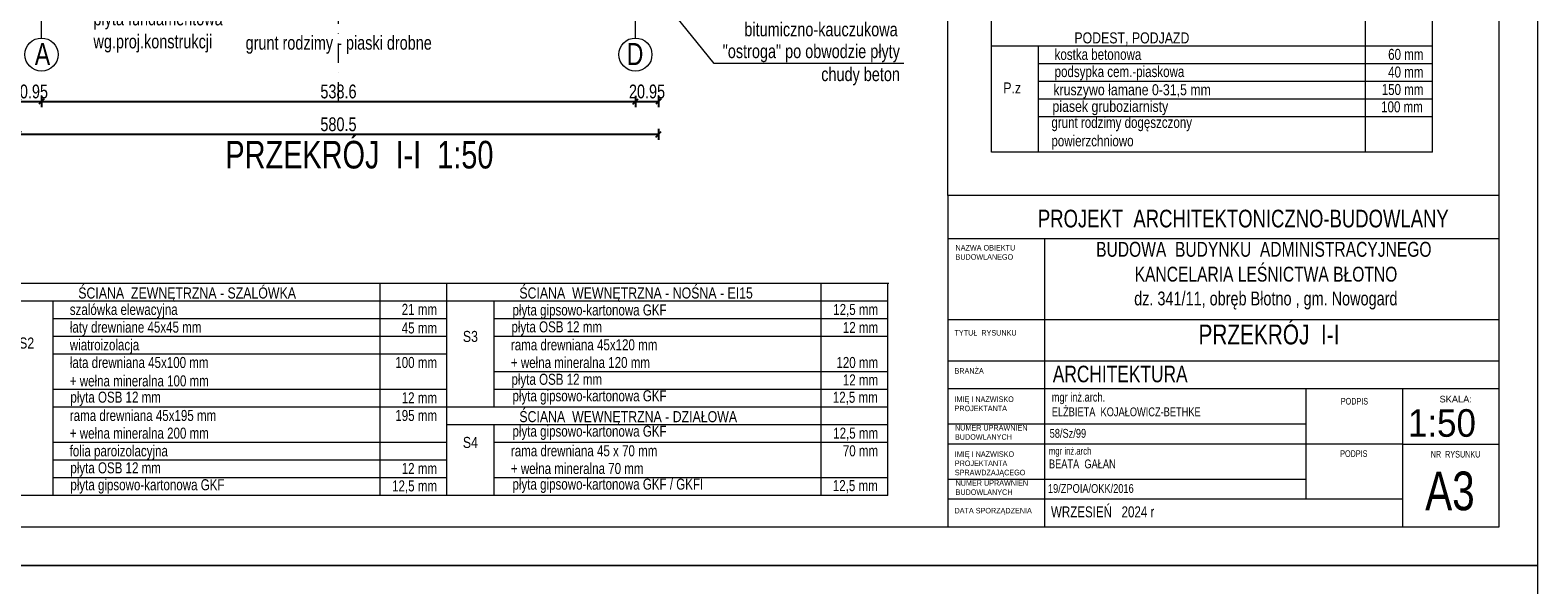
# Model space of a CAD drawing. Header units: inches. Extents: x 53031 to 98566, y -51777 to -15616.
# Tile 41 of 45: x 56049 to 57416, y -17805 to -17303. Entities that reach past the tile are written whole.
import ezdxf
from ezdxf.enums import TextEntityAlignment as Align

# ---------------------------------------------------------------- set-up
doc = ezdxf.new("R2010")
doc.units = ezdxf.units.IN
doc.header["$MEASUREMENT"] = 0
doc.linetypes.add('DASHDOT', pattern=[1, 0.5, -0.25, 0, -0.25])
doc.layers.get('0').update_dxf_attribs({"lineweight": 0})
doc.layers.get('Defpoints').update_dxf_attribs({"lineweight": 0})
for name, color, linetype, lineweight in [('A--tabelka rysunku', 7, 'Continuous', 0), ('A--tabelka-opisy scian', 7, 'Continuous', 0), ('p--opisy konstrukcji', 64, 'Continuous', 0), ('p--osie konstr', 11, 'DASHDOT', 15), ('p--osie konstr.-NR', 1, 'DASHDOT', 15), ('p--podpis rysunku', 7, 'Continuous', 0), ('p--wymiary-1-50', 5, 'Continuous', 0)]:
    doc.layers.add(name, color=color, linetype=linetype, lineweight=lineweight)
doc.styles.add('1-50', font='arial.ttf', dxfattribs={"width": 0.75, "height": 12.5})
doc.styles.add('1-500', font='arial.ttf', dxfattribs={"width": 0.75, "height": 1.25})
doc.styles.add('Arial narrow', font='arial.ttf', dxfattribs={"width": 0.75})
doc.styles.get("Standard").update_dxf_attribs({"font": 'arial.ttf', "width": 0.75})
doc.styles.add('STYL-1', font='arial.ttf', dxfattribs={"width": 0.75})
doc.dimstyles.new('1-50', dxfattribs={"dimtxt": 12.5, "dimasz": 5, "dimexe": 5, "dimexo": 5, "dimgap": 0.09, "dimtad": 0, "dimdsep": 46, "dimtxsty": '1-50', "dimblk": 'OBLIQUE', "dimcen": 0.09, "dimadec": 0, "dimazin": 0, "dimtfac": 1, "dimtdec": 4, "dimtix": 1, "dimtmove": 2, "dimatfit": 3, "dimldrblk": 'OBLIQUE', "dimfxl": 5, "dimfxlon": 1, "dimtvp": 0.7, "dimtolj": 1, "dimtzin": 0, "dimarcsym": 0})

# ---------------------------------------------------------------- blocks, each defined once
blk = doc.blocks.new('_OBLIQUE')
at = {"color": 0, "linetype": 'ByBlock', "lineweight": -2}
for p, q in [((-0.5, -0.5), (0.5, 0.5)), ((0, 0), (0, 0))]:
    blk.add_line(p, q, dxfattribs=at)
blk = doc.blocks.new('*D1792')
at = {"layer": 'Defpoints', "color": 0}
for p in [(56038, -17150.8), (56618.5, -17150.8), (56618.5, -17396.9)]:
    blk.add_point(p, dxfattribs=at)
at = {"layer": 'p--wymiary-1-50', "color": 0, "lineweight": -2}
for p, q in [((56038, -17391.9), (56038, -17401.9)), ((56038, -17396.9), (56618.5, -17396.9)), ((56618.5, -17391.9), (56618.5, -17401.9))]:
    blk.add_line(p, q, dxfattribs=at)
at = {"layer": 'p--wymiary-1-50', "color": 0, "lineweight": -2, "xscale": 5, "yscale": 5, "zscale": 5, "rotation": 180}
blk.add_blockref('_OBLIQUE', (56038, -17396.9), dxfattribs=at)
at = {"layer": 'p--wymiary-1-50', "color": 0, "lineweight": -2, "xscale": 5, "yscale": 5, "zscale": 5}
blk.add_blockref('_OBLIQUE', (56618.5, -17396.9), dxfattribs=at)
at = {"layer": 'p--wymiary-1-50', "color": 0, "insert": (56328.3, -17387.9), "char_height": 12.5, "attachment_point": 5, "style": '1-50'}
blk.add_mtext('\\A1;580.5', dxfattribs=at)
blk = doc.blocks.new('*D1793')
at = {"layer": 'Defpoints', "color": 0}
for p in [(56038, -17147.7), (56059, -17147.7), (56059, -17367.2)]:
    blk.add_point(p, dxfattribs=at)
at = {"layer": 'p--wymiary-1-50', "color": 0, "lineweight": -2}
for p, q in [((56038, -17362.2), (56038, -17372.2)), ((56059, -17362.2), (56059, -17372.2)), ((56038, -17367.2), (56059, -17367.2))]:
    blk.add_line(p, q, dxfattribs=at)
at = {"layer": 'p--wymiary-1-50', "color": 0, "lineweight": -2, "xscale": 5, "yscale": 5, "zscale": 5}
blk.add_blockref('_OBLIQUE', (56038, -17367.2), dxfattribs=at)
at = {"layer": 'p--wymiary-1-50', "color": 0, "lineweight": -2, "xscale": 5, "yscale": 5, "zscale": 5, "rotation": 180}
blk.add_blockref('_OBLIQUE', (56059, -17367.2), dxfattribs=at)
at = {"layer": 'p--wymiary-1-50', "color": 0, "insert": (56048.5, -17358.2), "char_height": 12.5, "attachment_point": 5, "style": '1-50'}
blk.add_mtext('\\A1;20.95', dxfattribs=at)
blk = doc.blocks.new('*D1794')
at = {"layer": 'Defpoints', "color": 0}
for p in [(56597.6, -17165.2), (56618.5, -17165.2), (56618.5, -17367.2)]:
    blk.add_point(p, dxfattribs=at)
at = {"layer": 'p--wymiary-1-50', "color": 0, "lineweight": -2}
for p, q in [((56597.6, -17362.2), (56597.6, -17372.2)), ((56618.5, -17362.2), (56618.5, -17372.2)), ((56597.6, -17367.2), (56618.5, -17367.2))]:
    blk.add_line(p, q, dxfattribs=at)
at = {"layer": 'p--wymiary-1-50', "color": 0, "lineweight": -2, "xscale": 5, "yscale": 5, "zscale": 5}
blk.add_blockref('_OBLIQUE', (56597.6, -17367.2), dxfattribs=at)
at = {"layer": 'p--wymiary-1-50', "color": 0, "lineweight": -2, "xscale": 5, "yscale": 5, "zscale": 5, "rotation": 180}
blk.add_blockref('_OBLIQUE', (56618.5, -17367.2), dxfattribs=at)
at = {"layer": 'p--wymiary-1-50', "color": 0, "linetype": 'Continuous', "ltscale": 8, "insert": (56608.1, -17358.2), "char_height": 12.5, "attachment_point": 5, "style": '1-50'}
blk.add_mtext('\\A1;20.95', dxfattribs=at)
blk = doc.blocks.new('*D1795')
at = {"layer": 'Defpoints', "color": 0}
for p in [(56059, -17362.2), (56597.6, -17362.2), (56597.6, -17367.2)]:
    blk.add_point(p, dxfattribs=at)
at = {"layer": 'p--wymiary-1-50', "color": 0, "lineweight": -2}
for p, q in [((56059, -17367.2), (56059, -17372.2)), ((56059, -17367.2), (56597.6, -17367.2)), ((56597.6, -17367.2), (56597.6, -17372.2))]:
    blk.add_line(p, q, dxfattribs=at)
at = {"layer": 'p--wymiary-1-50', "color": 0, "lineweight": -2, "xscale": 5, "yscale": 5, "zscale": 5, "rotation": 180}
blk.add_blockref('_OBLIQUE', (56059, -17367.2), dxfattribs=at)
at = {"layer": 'p--wymiary-1-50', "color": 0, "lineweight": -2, "xscale": 5, "yscale": 5, "zscale": 5}
blk.add_blockref('_OBLIQUE', (56597.6, -17367.2), dxfattribs=at)
at = {"layer": 'p--wymiary-1-50', "color": 0, "insert": (56328.3, -17358.2), "char_height": 12.5, "attachment_point": 5, "style": '1-50'}
blk.add_mtext('\\A1;538.6', dxfattribs=at)

msp = doc.modelspace()

# ---------------------------------------------------------------- linework, layer by layer
at = {"layer": 'A--tabelka rysunku', "linetype": 'Continuous'}
for p, q in [((56880.894, -17452.433), (56880.894, -16337.433)), ((57380.894, -17491.495), (56880.894, -17491.495)), ((56968.394, -17491.495), (56968.394, -17752.433)), ((57380.894, -17564.933), (56880.894, -17564.933)), ((57380.894, -17564.933), (56880.894, -17564.933)), ((57380.894, -17602.433), (56880.894, -17602.433)), ((57380.894, -17627.433), (56880.894, -17627.433)), ((57205.894, -17727.433), (57205.894, -17627.433)), ((57293.394, -17752.433), (57293.394, -17627.433)), ((57205.894, -17659.433), (56880.894, -17659.433)), ((57293.394, -17677.433), (56880.894, -17677.433)), ((57293.394, -17677.433), (57380.894, -17677.433)), ((57205.894, -17709.433), (56880.894, -17709.433)), ((57293.394, -17727.433), (56880.894, -17727.433))]:
    msp.add_line(p, q, dxfattribs=at)
at = {"layer": 'A--tabelka rysunku', "lineweight": 5}
for points in [[(55315.894, -17787.433), (57415.894, -17787.433), (57415.894, -16302.433), (55315.894, -16302.433)], [(55440.894, -17752.433), (57380.894, -17752.433), (57380.894, -16337.433), (55440.894, -16337.433)], [(55440.894, -17752.433), (57380.894, -17752.433), (57380.894, -16337.433), (55440.894, -16337.433)], [(55315.894, -19272.433), (57415.894, -19272.433), (57415.894, -17787.433), (55315.894, -17787.433)]]:
    msp.add_lwpolyline(points, close=True, dxfattribs=at)
at = {"layer": 'A--tabelka rysunku', "linetype": 'Continuous'}
msp.add_lwpolyline([(56880.894, -17752.433), (57380.894, -17752.433), (57380.894, -17452.433), (56880.894, -17452.433)], close=True, dxfattribs=at)
at = {"layer": 'A--tabelka-opisy scian', "lineweight": 5}
for p, q in [((57320.325, -17413.133), (57320.325, -16789.133)), ((56920.325, -17413.133), (56920.325, -17173.133)), ((57259.565, -17413.133), (57259.565, -17189.133)), ((57320.325, -17317.133), (56920.325, -17317.133)), ((56963.195, -17413.133), (56963.195, -17317.133)), ((57320.325, -17333.133), (56963.195, -17333.133)), ((57320.325, -17349.133), (56963.195, -17349.133)), ((57320.325, -17365.133), (56963.195, -17365.133)), ((57320.325, -17381.133), (56963.195, -17381.133)), ((57320.325, -17413.133), (56920.325, -17413.133)), ((56426.59, -17532.187), (56026.59, -17532.187)), ((56827.28, -17532.187), (56069.46, -17532.187)), ((56366.007, -17724.187), (56366.007, -17532.448)), ((56426.59, -17724.187), (56426.59, -17532.187)), ((56766.007, -17724.187), (56766.007, -17532.187)), ((56826.59, -17724.187), (56826.59, -17532.187)), ((56426.59, -17548.187), (56026.59, -17548.187)), ((56069.46, -17724.187), (56069.46, -17548.187)), ((56628.093, -17548.187), (56426.59, -17548.187)), ((56826.59, -17548.187), (56469.46, -17548.187)), ((56469.46, -17644.187), (56469.46, -17548.187)), ((56826.59, -17548.187), (56469.46, -17548.187)), ((56426.59, -17564.187), (56069.46, -17564.187)), ((56826.59, -17564.187), (56469.46, -17564.187)), ((56426.59, -17580.187), (56069.46, -17580.187)), ((56826.59, -17580.187), (56469.46, -17580.187)), ((56426.59, -17724.187), (56426.59, -17582.476)), ((56426.59, -17596.187), (56069.46, -17596.187)), ((56826.59, -17612.187), (56469.46, -17612.187)), ((56426.59, -17628.187), (56069.46, -17628.187)), ((56826.59, -17628.187), (56469.46, -17628.187)), ((56426.59, -17644.187), (56069.46, -17644.187)), ((56826.59, -17644.187), (56426.59, -17644.187)), ((56826.59, -17644.187), (56469.46, -17644.187)), ((56826.59, -17644.187), (56469.46, -17644.187)), ((56628.093, -17660.187), (56426.59, -17660.187)), ((56826.59, -17660.187), (56469.46, -17660.187)), ((56469.46, -17724.187), (56469.46, -17660.187)), ((56826.59, -17660.187), (56469.46, -17660.187)), ((56426.59, -17676.187), (56069.46, -17676.187)), ((56826.59, -17676.187), (56469.46, -17676.187)), ((56426.59, -17692.187), (56069.46, -17692.187)), ((56426.59, -17708.187), (56069.46, -17708.187)), ((56826.59, -17708.187), (56469.46, -17708.187)), ((56426.59, -17724.187), (56026.59, -17724.187)), ((56426.59, -17724.187), (56026.59, -17724.187)), ((56426.59, -17724.187), (56069.46, -17724.187)), ((56426.59, -17724.187), (56069.46, -17724.187)), ((56826.59, -17724.187), (56426.59, -17724.187)), ((56826.59, -17724.187), (56426.59, -17724.187))]:
    msp.add_line(p, q, dxfattribs=at)
at = {"layer": 'p--opisy konstrukcji'}
msp.add_lwpolyline([(56840.909, -17332.808), (56669.023, -17332.808), (56589.253, -17234.176)], dxfattribs=at)
at = {"layer": 'p--osie konstr', "linetype": 'DASHDOT', "ltscale": 35}
for p, q in [((56328.29, -17367.176), (56328.29, -16519.408)), ((56058.99, -17309.696), (56058.99, -16767.227)), ((56597.59, -17309.696), (56597.59, -16767.227))]:
    msp.add_line(p, q, dxfattribs=at)
at = {"layer": 'p--osie konstr.-NR', "linetype": 'Continuous', "ltscale": 35}
for centre in [(56058.99, -17324.696), (56597.59, -17324.696)]:
    msp.add_circle(centre, 15, dxfattribs=at)

# ---------------------------------------------------------------- texts
at = {"layer": 'A--tabelka rysunku', "style": 'Arial narrow'}
msp.add_text('SKALA:', height=6, dxfattribs=at).set_placement((57326.754, -17633.767), align=Align.TOP_LEFT)
at = {"layer": 'A--tabelka rysunku', "style": 'Arial narrow', "width": 0.908571}
msp.add_text('1:50', height=25, dxfattribs=at).set_placement((57298.017, -17645.868), align=Align.TOP_LEFT)
at = {"layer": 'A--tabelka rysunku', "ltscale": 35, "attachment_point": 2}
for s, insert, char_height, width, style in [('PROJEKT  ARCHITEKTONICZNO-BUDOWLANY', (57148.799, -17465.221), 16, 627.98218, 'Arial narrow'), ('PRZEKRÓJ  I-I', (57172.07, -17569.193), 18, 589.37616, 'STYL-1'), ('\\pxql;ARCHITEKTURA ', (57290.048, -17606.506), 15, 627.98218, 'Arial narrow')]:
    msp.add_mtext(s, dxfattribs=dict(at, insert=insert, char_height=char_height, width=width, style=style))
at = {"layer": 'A--tabelka rysunku'}
for s, insert, char_height, width, attachment_point, style in [('NAZWA OBIEKTU\\PBUDOWLANEGO', (56887.819, -17497.17), 5, 277.17637, 1, 'Arial narrow'), ('{\\H0.75x;BUDOWA  BUDYNKU  ADMINISTRACYJNEGO\\P KANCELARIA LEŚNICTWA BŁOTNO\\P\\H0.9259x; dz. 341/11, obręb Błotno , gm. Nowogard}', (57167.403, -17494.329), 18, 597.29156, 2, '1-500'), ('TYTUŁ  RYSUNKU', (56886.913, -17574.201), 5, 277.17637, 1, 'Arial narrow'), ('BRANŻA', (56886.913, -17608.708), 5, 277.17637, 1, 'Arial narrow'), ('IMIĘ I NAZWISKO \\PPROJEKTANTA', (56886.913, -17634.316), 5, 277.17637, 1, 'Arial narrow'), ('PODPIS ', (57237.246, -17635.652), 6, 277.17637, 1, 'Arial narrow'), ('NUMER UPRAWNIEŃ \\PBUDOWLANYCH', (56887.358, -17660.179), 5, 277.17637, 1, 'Arial narrow'), ('\\P58/Sz/99', (56973.207, -17650.413), 8, 277.17637, 1, 'Arial narrow'), ('IMIĘ I NAZWISKO \\PPROJEKTANTA\\PSPRAWDZAJĄCEGO', (56887.197, -17684.045), 5, 277.17637, 1, 'Arial narrow'), ('{\\H0.8333x;mgr inż.arch\\P}BEATA  GAŁAN    \\P    ', (56972.552, -17680.324), 8, 219.89178, 1, 'Arial narrow'), ('PODPIS  ', (57236.677, -17683.106), 6, 277.17637, 1, 'Arial narrow'), ('NR  RYSUNKU', (57318.74, -17683.644), 6, 72.14614, 1, 'Arial narrow'), ('A3', (57313.764, -17702.368), 35, 65.0967, 1, 'Arial narrow'), ('NUMER UPRAWNIEŃ \\PBUDOWLANYCH', (56887.878, -17710.196), 5, 277.17637, 1, 'Arial narrow'), (' 19/ZPOIA/OKK/2016\\P       ', (56969.324, -17713.695), 8, 219.89178, 1, 'Arial narrow'), ('WRZESIEŃ   2024 r', (56974.397, -17733.86), 10, 277.17637, 1, 'Arial narrow'), ('DATA SPORZĄDZENIA', (56886.913, -17735.257), 5, 277.17637, 1, 'Arial narrow')]:
    msp.add_mtext(s, dxfattribs=dict(at, insert=insert, char_height=char_height, width=width, attachment_point=attachment_point, style=style))
at = {"layer": 'A--tabelka rysunku', "insert": (56975.107, -17630.955), "char_height": 8, "width": 277.17637, "attachment_point": 1}
msp.add_mtext('{\\W0.75;mgr inż.arch.\\PELŻBIETA  KOJAŁOWICZ-BETHKE}', dxfattribs=at)
at = {"layer": 'A--tabelka-opisy scian', "lineweight": 5, "width": 0.8}
for s, p in [('PODEST, PODJAZD', (56995.613, -17304.584)), (' ŚCIANA  ZEWNĘTRZNA - SZALÓWKA', (56089.228, -17535.637)), (' ŚCIANA  WEWNĘTRZNA - NOŚNA - EI15', (56489.228, -17535.637)), (' ŚCIANA  WEWNĘTRZNA - DZIAŁOWA ', (56489.228, -17647.637))]:
    msp.add_text(s, height=10, dxfattribs=at).set_placement(p, align=Align.TOP_LEFT)
for s, p in [('P.z', (56939.247, -17349.899)), ('S2', (56045.512, -17580.953)), ('S3', (56447.931, -17574.956)), ('S4', (56447.931, -17670.956))]:
    msp.add_text(s, height=10, dxfattribs=at).set_placement(p, align=Align.TOP_CENTER)
at = {"layer": 'A--tabelka-opisy scian', "lineweight": 5, "style": '1-50', "width": 0.8}
for s, p in [('kruszywo łamane 0-31,5 mm', (56976.561, -17351.547)), ('piasek gruboziarnisty ', (56975.741, -17366.599))]:
    msp.add_text(s, height=10, dxfattribs=at).set_placement(p, align=Align.TOP_LEFT)
at = {"layer": 'A--tabelka-opisy scian', "lineweight": 5, "char_height": 10, "attachment_point": 1, "style": '1-50'}
for s, insert, width in [('\\pxql;kostka betonowa', (56977.714, -17319.519), 128.62533), ('\\pxqr;60 mm', (57251.044, -17319.519), 61.12961), ('\\pxql;podsypka cem.-piaskowa ', (56977.714, -17335.085), 178.11214), ('\\pxqr;40 mm', (57251.044, -17335.519), 61.12961), ('\\pxqr;150 mm', (57251.044, -17351.333), 61.12961), ('\\pxqr;100 mm', (57219.935, -17367.017), 91.69442), ('grunt rodzimy dogęszczony powierzchniowo', (56974.789, -17381.133), 142.82791), ('\\pxql;szalówka elewacyjna  ', (56084.696, -17550.572), 143.39677), ('\\pxqr;21 mm', (56356.557, -17550.454), 61.12961), ('\\pxql;płyta gipsowo-kartonowa GKF', (56486.102, -17550.997), 139.90302), ('\\pxqr;12,5 mm', (56756.557, -17550.572), 61.12961), ('\\pxql;łaty drewniane 45x45 mm', (56084.696, -17566.572), 132.87092), ('\\pxqr;45 mm', (56356.557, -17567.295), 61.12961), ('\\pxql;płyta OSB 12 mm', (56485.189, -17566.286), 139.90302), ('\\pxqr;12 mm', (56756.557, -17566.874), 61.12961), ('\\pxql;wiatroizolacja', (56084.696, -17582.572), 132.87092), ('\\pxql;rama drewniana 45x120 mm', (56484.696, -17582.572), 142.85293), ('\\pxql;łata drewniana 45x100 mm \\P\\pxql;+ wełna mineralna 100 mm', (56084.696, -17598.572), 164.69666), ('\\pxqr;100 mm', (56356.557, -17598.572), 61.12961), ('\\pxql;+ wełna mineralna 120 mm', (56484.696, -17598.572), 142.85293), ('\\pxqr;120 mm', (56756.557, -17598.572), 61.12961), ('\\pxql;płyta OSB 12 mm', (56485.189, -17613.794), 139.90302), ('\\pxqr;12 mm', (56756.557, -17614.382), 61.12961), ('\\pxql;płyta OSB 12 mm', (56085.189, -17629.984), 139.90302), ('\\pxqr;12 mm', (56356.557, -17630.572), 61.12961), ('\\pxql;płyta gipsowo-kartonowa GKF', (56486.102, -17628.748), 139.90302), ('\\pxqr;12,5 mm', (56756.211, -17630.089), 61.12961), ('\\pxql;rama drewniana 45x195 mm', (56084.696, -17646.572), 142.85293), ('\\pxqr;195 mm', (56356.557, -17646.572), 61.12961), ('\\pxql;+ wełna mineralna 200 mm', (56084.696, -17662.572), 142.85293), ('\\pxql;płyta gipsowo-kartonowa GKF', (56486.102, -17660.748), 139.90302), ('\\pxqr;12,5 mm', (56756.557, -17662.572), 61.12961), ('\\pxql;folia paroizolacyjna', (56084.525, -17678.626), 142.85293), ('\\pxql;rama drewniana 45 x 70 mm', (56484.696, -17678.572), 142.85293), ('\\pxqr;70 mm', (56756.557, -17678.572), 61.12961), ('\\pxql;płyta OSB 12 mm', (56085.189, -17693.984), 139.90302), ('\\pxqr;12 mm', (56356.557, -17694.572), 61.12961), ('\\pxql;+ wełna mineralna 70 mm', (56484.696, -17694.572), 142.85293), ('\\pxql;płyta gipsowo-kartonowa GKF', (56085.189, -17709.312), 139.90302), ('\\pxqr;12,5 mm', (56356.557, -17710.329), 61.12961), ('\\pxql;płyta gipsowo-kartonowa GKF / GKFI', (56486.102, -17708.748), 207.17007), ('\\pxqr;12,5 mm', (56756.211, -17710.089), 61.12961)]:
    msp.add_mtext(s, dxfattribs=dict(at, insert=insert, width=width))
at = {"layer": 'p--opisy konstrukcji', "char_height": 12.5, "style": 'STYL-1'}
for s, insert, width, attachment_point in [('2 x masa bitumiczno-kauczukowa', (56835.395, -17274.811), 147.01974, 3), ('płyta fundamentowa \\Pwg.proj.konstrukcji', (56106.135, -17285.73), 177.1707, 1), ('grunt rodzimy - piaski drobne', (56244.104, -17307.763), 266.90595, 1), ('"ostroga" po obwodzie płyty\\Pchudy beton', (56837.431, -17315.408), 177.1707, 3)]:
    msp.add_mtext(s, dxfattribs=dict(at, insert=insert, width=width, attachment_point=attachment_point))
at = {"layer": 'p--osie konstr.-NR', "linetype": 'Continuous', "ltscale": 35, "char_height": 20, "width": 63.5564}
for s, insert, attachment_point in [('A', (56066.916, -17314.225), 3), ('D', (56589.664, -17314.225), 1)]:
    msp.add_mtext(s, dxfattribs=dict(at, insert=insert, attachment_point=attachment_point))
at = {"layer": 'p--podpis rysunku', "insert": (56225.776, -17402.858), "char_height": 25, "width": 531.4776, "attachment_point": 1}
msp.add_mtext('PRZEKRÓJ  I-I  1:50', dxfattribs=at)

# ---------------------------------------------------------------- dimensions: what is measured, and where the dimension line sits
at = {"layer": 'p--wymiary-1-50'}
for base, p1, p2, picture, middle in [((56058.99, -17367.176), (56038.04, -17147.73), (56058.99, -17147.73), '*D1793', (56048.515, -17358.242)), ((56618.54, -17396.864), (56038.04, -17150.815), (56618.54, -17150.815), '*D1792', (56328.29, -17387.931)), ((56618.54, -17367.176), (56597.59, -17165.245), (56618.54, -17165.245), '*D1794', (56608.065, -17358.242)), ((56597.59, -17367.176), (56058.99, -17362.176), (56597.59, -17362.176), '*D1795', (56328.29, -17358.242))]:
    dim = msp.add_linear_dim(base=base, p1=p1, p2=p2, dimstyle='1-50', override={"dimtxt": 12.5}, dxfattribs=at)
    dim.commit()
    dim.dimension.update_dxf_attribs({"geometry": picture, "text_midpoint": middle})

doc.saveas('drawing.dxf')
